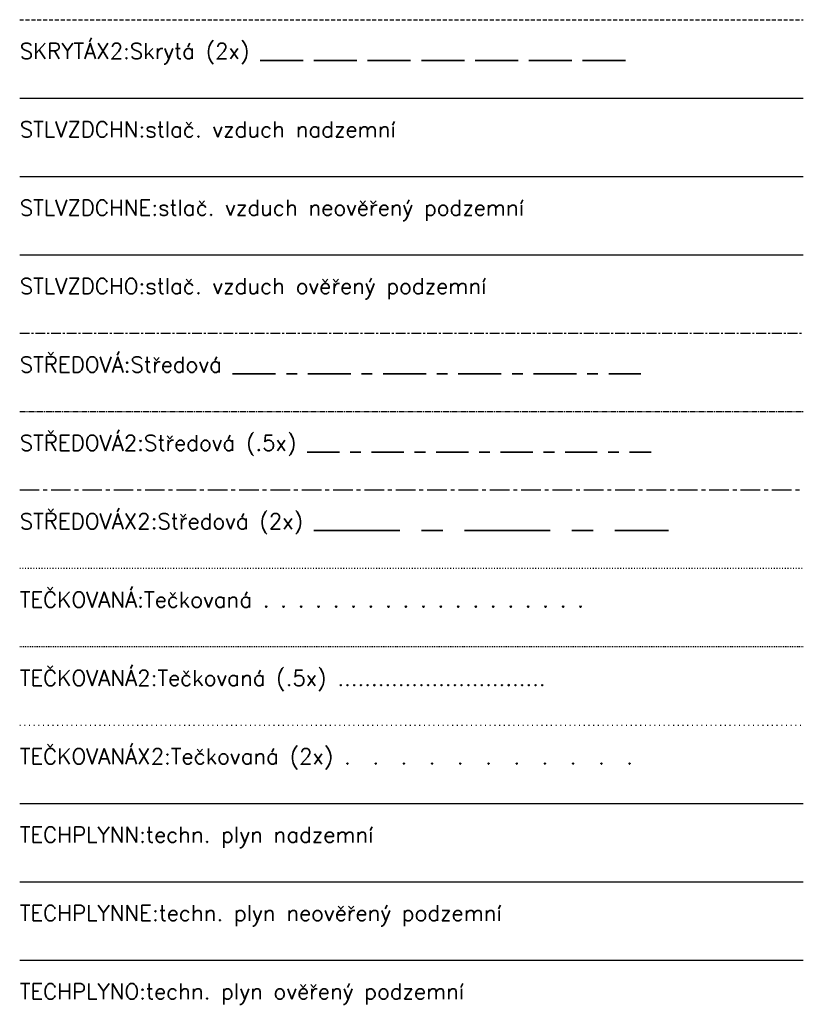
# Paper-space layout 'TP' of a CAD drawing. Header units: metres. Extents: x 616 to 1245, y -264 to 475.
# Tile 1 of 6: x 1145 to 1245, y -264 to -139. Entities that reach past the tile are written whole.
import ezdxf

# ---------------------------------------------------------------- set-up
doc = ezdxf.new("R2010")
doc.units = ezdxf.units.M
for name, pattern in [('SKRYTÁX2', [0.75, 0.5, -0.25]), ('STŘEDOVÁ', [2, 1.25, -0.25, 0.25, -0.25]), ('STŘEDOVÁ2', [1.125, 0.75, -0.125, 0.125, -0.125]), ('STŘEDOVÁX2', [4, 2.5, -0.5, 0.5, -0.5]), ('TEČKOVANÁ', [0.25, 0, -0.25]), ('TEČKOVANÁ2', [0.145, 0.02, -0.125]), ('TEČKOVANÁX2', [0.5, 0, -0.5])]:
    doc.linetypes.add(name, pattern=pattern)
doc.styles.add('ROMANS', font='romans.shx')
doc.linetypes.add('STLVZDCHN', pattern='A,2,-2,2,-6.5,[24,civil.shx,S=1,R=0,X=0,Y=0],-6.5', length=19)
doc.linetypes.add('STLVZDCHNE', pattern='A,2,-1,1,-1,2,-6.5,[24,civil.shx,S=1,R=0,X=0,Y=0],-6.5', length=20)
doc.linetypes.add('STLVZDCHO', pattern='A,7,-6.5,[24,civil.shx,S=1,R=0,X=0,Y=0],-6.5', length=20)
doc.linetypes.add('TECHPLYNN', pattern='A,2,-2,2,-6.5,[25,civil.shx,S=1,R=0,X=0,Y=0],-6.5', length=19)
doc.linetypes.add('TECHPLYNNE', pattern='A,2,-1,1,-1,2,-6.5,[25,civil.shx,S=1,R=0,X=0,Y=0],-6.5', length=20)
doc.linetypes.add('TECHPLYNO', pattern='A,7,-6.5,[25,civil.shx,S=1,R=0,X=0,Y=0],-6.5', length=20)

psp = doc.layouts.new('TP')

# ---------------------------------------------------------------- linework, layer by layer
at = {"linetype": 'SKRYTÁX2'}
psp.add_line((1144.607, -138.719), (1244.607, -138.719), dxfattribs=at)
at = {"linetype": 'STLVZDCHN'}
psp.add_line((1144.607, -148.719), (1244.607, -148.719), dxfattribs=at)
at = {"linetype": 'STLVZDCHNE'}
psp.add_line((1144.607, -158.719), (1244.607, -158.719), dxfattribs=at)
at = {"linetype": 'STLVZDCHO'}
psp.add_line((1144.607, -168.719), (1244.607, -168.719), dxfattribs=at)
at = {"linetype": 'STŘEDOVÁ'}
psp.add_line((1144.607, -178.719), (1244.607, -178.719), dxfattribs=at)
at = {"linetype": 'STŘEDOVÁ2'}
psp.add_line((1144.607, -188.719), (1244.607, -188.719), dxfattribs=at)
at = {"linetype": 'STŘEDOVÁX2'}
psp.add_line((1144.607, -198.719), (1244.607, -198.719), dxfattribs=at)
at = {"linetype": 'TEČKOVANÁ'}
psp.add_line((1144.607, -208.719), (1244.607, -208.719), dxfattribs=at)
at = {"linetype": 'TEČKOVANÁ2'}
psp.add_line((1144.607, -218.719), (1244.607, -218.719), dxfattribs=at)
at = {"linetype": 'TEČKOVANÁX2'}
psp.add_line((1144.607, -228.719), (1244.607, -228.719), dxfattribs=at)
at = {"linetype": 'TECHPLYNN'}
psp.add_line((1144.607, -238.719), (1244.607, -238.719), dxfattribs=at)
at = {"linetype": 'TECHPLYNNE'}
psp.add_line((1144.607, -248.719), (1244.607, -248.719), dxfattribs=at)
at = {"linetype": 'TECHPLYNO'}
psp.add_line((1144.607, -258.719), (1244.607, -258.719), dxfattribs=at)

# ---------------------------------------------------------------- texts
at = {"color": 5, "linetype": 'SKRYTÁX2', "style": 'ROMANS'}
psp.add_text('SKRYTÁX2:Skrytá (2x) ____ ____ ____ ____ ____ ____ ____', height=2, dxfattribs=at).set_placement((1144.607, -143.719))
at = {"color": 5, "linetype": 'STLVZDCHN', "style": 'ROMANS'}
psp.add_text('STLVZDCHN:stlač. vzduch nadzemní', height=2, dxfattribs=at).set_placement((1144.607, -153.719))
at = {"color": 5, "linetype": 'STLVZDCHNE', "style": 'ROMANS'}
psp.add_text('STLVZDCHNE:stlač. vzduch neověřený podzemní', height=2, dxfattribs=at).set_placement((1144.607, -163.719))
at = {"color": 5, "linetype": 'STLVZDCHO', "style": 'ROMANS'}
psp.add_text('STLVZDCHO:stlač. vzduch ověřený podzemní', height=2, dxfattribs=at).set_placement((1144.607, -173.719))
at = {"color": 5, "linetype": 'STŘEDOVÁ', "style": 'ROMANS'}
psp.add_text('STŘEDOVÁ:Středová ____ _ ____ _ ____ _ ____ _ ____ _ ___', height=2, dxfattribs=at).set_placement((1144.607, -183.719))
at = {"color": 5, "linetype": 'STŘEDOVÁ2', "style": 'ROMANS'}
psp.add_text('STŘEDOVÁ2:Středová (.5x) ___ _ ___ _ ___ _ ___ _ ___ _ __', height=2, dxfattribs=at).set_placement((1144.607, -193.719))
at = {"color": 5, "linetype": 'STŘEDOVÁX2', "style": 'ROMANS'}
psp.add_text('STŘEDOVÁX2:Středová (2x) ________  __  ________  __  _____', height=2, dxfattribs=at).set_placement((1144.607, -203.719))
at = {"color": 5, "linetype": 'TEČKOVANÁ', "style": 'ROMANS'}
psp.add_text('TEČKOVANÁ:Tečkovaná . . . . . . . . . . . . . . . . . . .', height=2, dxfattribs=at).set_placement((1144.607, -213.719))
at = {"color": 5, "linetype": 'TEČKOVANÁ2', "style": 'ROMANS'}
psp.add_text('TEČKOVANÁ2:Tečkovaná (.5x) ...............................', height=2, dxfattribs=at).set_placement((1144.607, -223.719))
at = {"color": 5, "linetype": 'TEČKOVANÁX2', "style": 'ROMANS'}
psp.add_text('TEČKOVANÁX2:Tečkovaná (2x) .  .  .  .  .  .  .  .  .  .  . ', height=2, dxfattribs=at).set_placement((1144.607, -233.719))
at = {"color": 5, "linetype": 'TECHPLYNN', "style": 'ROMANS'}
psp.add_text('TECHPLYNN:techn. plyn nadzemní', height=2, dxfattribs=at).set_placement((1144.607, -243.719))
at = {"color": 5, "linetype": 'TECHPLYNNE', "style": 'ROMANS'}
psp.add_text('TECHPLYNNE:techn. plyn neověřený podzemní', height=2, dxfattribs=at).set_placement((1144.607, -253.719))
at = {"color": 5, "linetype": 'TECHPLYNO', "style": 'ROMANS'}
psp.add_text('TECHPLYNO:techn. plyn ověřený podzemní', height=2, dxfattribs=at).set_placement((1144.607, -263.719))

doc.saveas('drawing.dxf')
